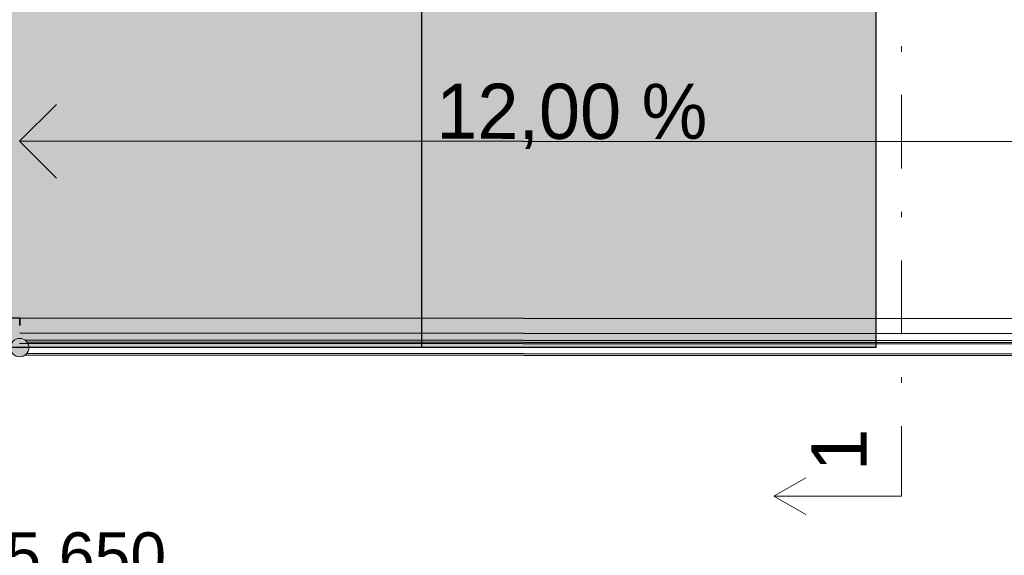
# Model space of a CAD drawing. Header units: millimetres. Extents: x 126830 to 197420, y -10585 to 21156.
# Tile 87 of 100: x 182881 to 185556, y 11079 to 12535. Entities that reach past the tile are written whole.
import ezdxf
from ezdxf.enums import TextEntityAlignment as Align

# ---------------------------------------------------------------- set-up
doc = ezdxf.new("R2010")
doc.units = ezdxf.units.MM
doc.header["$MEASUREMENT"] = 0
doc.linetypes.add('Čerchovaná', pattern=[450, 200, -117.5, 15, -117.5])
for name, color, linetype in [('Nové_0', 7, 'Continuous'), ('Nové_Anotace - SP', 7, 'Continuous'), ('Nové_Konstrukce - nenosné', 7, 'Continuous'), ('Nové_Kóty - SP', 7, 'Continuous'), ('Nové_Výplně - Povrchové', 7, 'Continuous'), ('TZB - VZT', 7, 'Continuous')]:
    doc.layers.add(name, color=color, linetype=linetype)
doc.styles.add('GENEROVANÝ_STYL_1', font='txt')
doc.styles.add('GENEROVANÝ_STYL_2', font='txt')
doc.dimstyles.new('GENEROVANÝ_STYL__3', dxfattribs={"dimtxt": 125, "dimasz": 190, "dimexe": 0.18, "dimexo": 300, "dimgap": 0, "dimtad": 1, "dimtih": 1, "dimtoh": 1, "dimdec": 0, "dimzin": 0, "dimdsep": 46, "dimtxsty": 'GENEROVANÝ_STYL_2', "dimblk": 'ARROWHEAD_6', "dimblk1": 'ARROWHEAD_6', "dimblk2": 'ARROWHEAD_6', "dimcen": 0.09, "dimclrd": 1, "dimclre": 1, "dimclrt": 1, "dimazin": 0, "dimtfac": 1, "dimtdec": 4, "dimtmove": 0, "dimatfit": 3, "dimfxl": 1, "dimtolj": 1, "dimtzin": 0, "dimarcsym": 0})

# ---------------------------------------------------------------- blocks, each defined once
blk = doc.blocks.new('Rovná rampa 25[17]_2', base_point=(185881.2, 12203.1))
at = {"layer": 'Nové_0', "color": 1, "linetype": 'Continuous', "lineweight": 25}
for p, q in [((182981.2, 12304.9), (182881.2, 12205)), ((185881.2, 12203.1), (182881.2, 12205)), ((182881.2, 12205), (182981.1, 12104.9)), ((185880.8, 11653.1), (182880.8, 11655))]:
    blk.add_line(p, q, dxfattribs=at)
at = {"layer": 'Nové_0', "color": 8, "lineweight": 13, "style": 'GENEROVANÝ_STYL_1'}
blk.add_attdef('mainPercentage', text='', height=150, rotation=359.9646, dxfattribs=at).set_placement((184381.2, 12286.4), align=Align.MIDDLE_CENTER)
blk = doc.blocks.new('Čára_38_2', base_point=(185276.6, 11240.1))
at = {"color": 1, "linetype": 'Continuous', "lineweight": 13}
for q in [(185016.7, 11290.1), (185016.7, 11190.1)]:
    blk.add_line((184930.1, 11240.1), q, dxfattribs=at)
at = {"color": 1, "linetype": 'Continuous', "lineweight": 18}
blk.add_line((185276.6, 11240.1), (184930.1, 11240.1), dxfattribs=at)
blk = doc.blocks.new('*D230', base_point=(40059.5, 0))
at = {"layer": 'Nové_Kóty - SP', "color": 1, "linetype": 'Continuous', "lineweight": 25}
for p, q in [((180230.9, 10802.4), (180230.9, 11289.9)), ((185880.8, 10802.4), (185880.8, 11289.9)), ((180330.9, 11089.9), (180130.9, 10889.9)), ((185780.8, 10889.9), (185980.8, 11089.9)), ((180080.9, 10989.9), (180230.9, 10989.9)), ((180230.9, 10989.9), (185880.8, 10989.9)), ((185880.8, 10989.9), (186030.8, 10989.9))]:
    blk.add_line(p, q, dxfattribs=at)
at = {"layer": 'Nové_Kóty - SP', "color": 1, "lineweight": 25, "insert": (182842.2, 11014.9), "char_height": 125, "attachment_point": 7, "style": 'GENEROVANÝ_STYL_2'}
blk.add_mtext('\\A1;{\\pql;\\fArial|b0|i0|c0|p38;5\xa0650}', dxfattribs=at)
blk = doc.blocks.new('ARROWHEAD_6')
at = {"color": 0, "linetype": 'Continuous', "lineweight": 0}
for p, q in [((-0.5, -0.5), (0.5, 0.5)), ((0, 0), (-1, 0))]:
    blk.add_line(p, q, dxfattribs=at)

msp = doc.modelspace()

# ---------------------------------------------------------------- hatches: boundary and pattern name
at = {"linetype": 'Continuous', "lineweight": 0}
msp.add_hatch(color=255, dxfattribs=at).paths.add_polyline_path([(182906.4, 11644, 1), (182856.4, 11644, 1)])
at = {"layer": 'Nové_Výplně - Povrchové', "linetype": 'Continuous', "lineweight": 0, "true_color": 0xffd4d4}
for points in [[(180230.9, 12915), (180230.9, 11645), (185207.7, 11645), (185207.7, 12915)], [(180506, 12915.1), (180506, 11645), (183973.7, 11645), (183973.7, 12915.1)]]:
    msp.add_hatch(color=254, dxfattribs=at).paths.add_polyline_path(points)

# ---------------------------------------------------------------- linework, layer by layer
at = {"color": 1, "linetype": 'Čerchovaná', "lineweight": 18}
msp.add_line((185276.6, 13680.8), (185276.6, 11240.1), dxfattribs=at)
at = {"layer": 'Nové_0', "color": 1, "linetype": 'Continuous', "lineweight": 25}
for p, q in [((182881.5, 11724), (180871.8, 11724.7)), ((182881.5, 11724), (182881.5, 11724)), ((182881.5, 11724), (182881.5, 11703.9)), ((182881.5, 11703.9), (182881.5, 11724)), ((182881.5, 11724), (182881.5, 11724)), ((185867.6, 11722), (182881.5, 11724)), ((182881.4, 11684), (182881.5, 11684)), ((182881.5, 11684), (182881.5, 11684)), ((182881.5, 11684), (185867.6, 11682)), ((185604.2, 11662.2), (182896.4, 11664)), ((185599.2, 11657.2), (182901.4, 11659)), ((185599.2, 11657.2), (182901.4, 11659)), ((182896.4, 11624), (185604.1, 11622.2)), ((182901.4, 11629), (185599.1, 11627.2)), ((182901.4, 11629), (185599.1, 11627.2))]:
    msp.add_line(p, q, dxfattribs=at)
at = {"layer": 'Nové_Konstrukce - nenosné', "color": 1, "linetype": 'Continuous', "lineweight": 25}
for points in [[(180230.9, 12915), (180230.9, 11645), (185207.7, 11645), (185207.7, 12915)], [(180506, 12915.1), (180506, 11645), (183973.7, 11645), (183973.7, 12915.1)]]:
    msp.add_lwpolyline(points, close=True, dxfattribs=at)
at = {"layer": 'TZB - VZT', "color": 1, "linetype": 'Continuous', "lineweight": 13}
msp.add_circle((182881.4, 11644), 25, dxfattribs=at)

# ---------------------------------------------------------------- block references
at = {"color": 1, "linetype": 'Continuous', "lineweight": 18}
msp.add_blockref('Čára_38_2', (185276.6, 11240.1), dxfattribs=at)
at = {"layer": 'Nové_0', "color": 1, "linetype": 'Continuous', "lineweight": 25}
msp.add_blockref('Rovná rampa 25[17]_2', (185881.2, 12203.1), dxfattribs=at).add_auto_attribs({'mainPercentage': '12,00 %'})

# ---------------------------------------------------------------- texts
at = {"layer": 'Nové_Anotace - SP', "color": 1, "linetype": 'Continuous', "lineweight": 25, "insert": (185106.9, 11424.2), "char_height": 150, "attachment_point": 6, "rotation": 90, "style": 'GENEROVANÝ_STYL_1'}
msp.add_mtext('\\A1;{\\pqr;\\fArial|b0|i0|c238|p38;1}', dxfattribs=at)

# ---------------------------------------------------------------- dimensions: what is measured, and where the dimension line sits
at = {"layer": 'Nové_Kóty - SP', "color": 1, "linetype": 'Continuous', "lineweight": 25}
dim = msp.add_linear_dim(base=(185880.8, 10989.9), p1=(180230.9, 12754.9), p2=(185880.8, 11653.1), dimstyle='GENEROVANÝ_STYL__3', dxfattribs=at)
dim.commit()
dim.dimension.update_dxf_attribs({"geometry": '*D230', "text_midpoint": (183056.9, 11077.4), "dimtype": 160})

doc.saveas('drawing.dxf')
